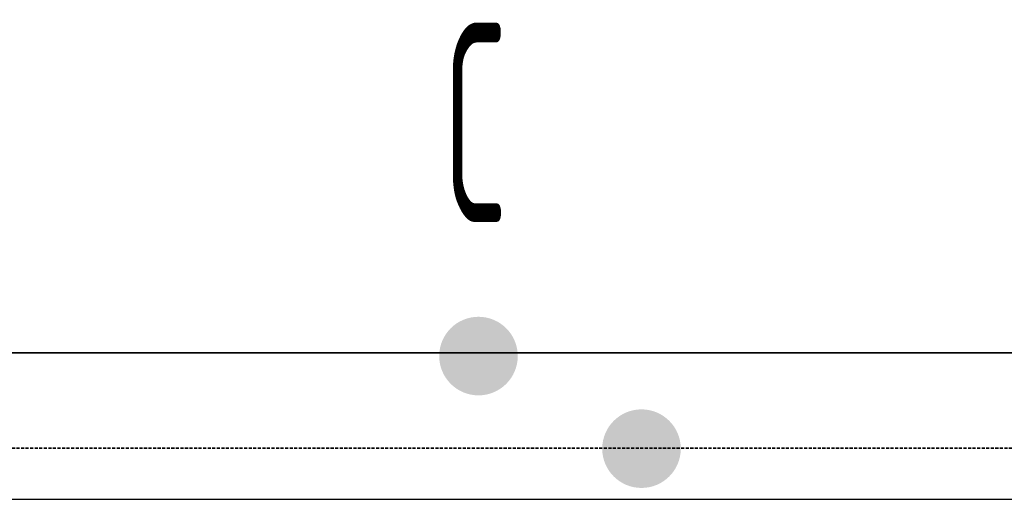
# Model space of a CAD drawing. Header units: millimetres. Extents: x -727 to 69715, y -15705 to 98123.
# Tile 237 of 256: x 52197 to 52815, y -15705 to -15404. Entities that reach past the tile are written whole.
import ezdxf
from ezdxf.enums import TextEntityAlignment as Align

# ---------------------------------------------------------------- set-up
doc = ezdxf.new("R2010")
doc.units = ezdxf.units.MM
doc.linetypes.add('VERDECKT', pattern=[9.525, 6.35, -3.175])
for name, color, linetype, lineweight in [('JS_VYT_POPIS - OBECNĚ', 7, 'Continuous', 5), ('UT_POTRUBI - PŘÍVOD', 1, 'Continuous', 35), ('UT_SCHÉMA_PŘÍVOD', 10, 'Continuous', 35), ('UT_SCHÉMA_ZPÁTEČKA', 172, 'VERDECKT', 35)]:
    doc.layers.add(name, color=color, linetype=linetype, lineweight=lineweight)
doc.styles.add('VZT_POPIS', font='isocp.shx', dxfattribs={"width": 0.6, "height": 125})

msp = doc.modelspace()

# ---------------------------------------------------------------- hatches: boundary and pattern name
at = {"layer": 'UT_SCHÉMA_PŘÍVOD'}
msp.add_hatch(color=256, dxfattribs=at).paths.add_polyline_path([(52460.41, -15614.79, 1), (52509.73, -15614.79, 1)])
at = {"layer": 'UT_SCHÉMA_ZPÁTEČKA', "ltscale": 0.3}
msp.add_hatch(color=256, dxfattribs=at).paths.add_polyline_path([(52612.05, -15672.9, -1), (52562.73, -15672.9, -1)])

# ---------------------------------------------------------------- linework, layer by layer
msp.add_line((-727.45, -15704.69), (68024.28, -15704.69))
at = {"layer": 'UT_POTRUBI - PŘÍVOD'}
msp.add_line((54081.89, -15612.78), (47221.49, -15612.78), dxfattribs=at)
at = {"layer": 'UT_SCHÉMA_ZPÁTEČKA', "ltscale": 0.3}
msp.add_line((54194.41, -15672.7), (47154.45, -15672.7), dxfattribs=at)

# ---------------------------------------------------------------- texts
at = {"layer": 'JS_VYT_POPIS - OBECNĚ', "style": 'VZT_POPIS', "width": 0.5}
msp.add_text('C', height=125, dxfattribs=at).set_placement((52503.26, -15468.4), align=Align.MIDDLE_RIGHT)

doc.saveas('drawing.dxf')
